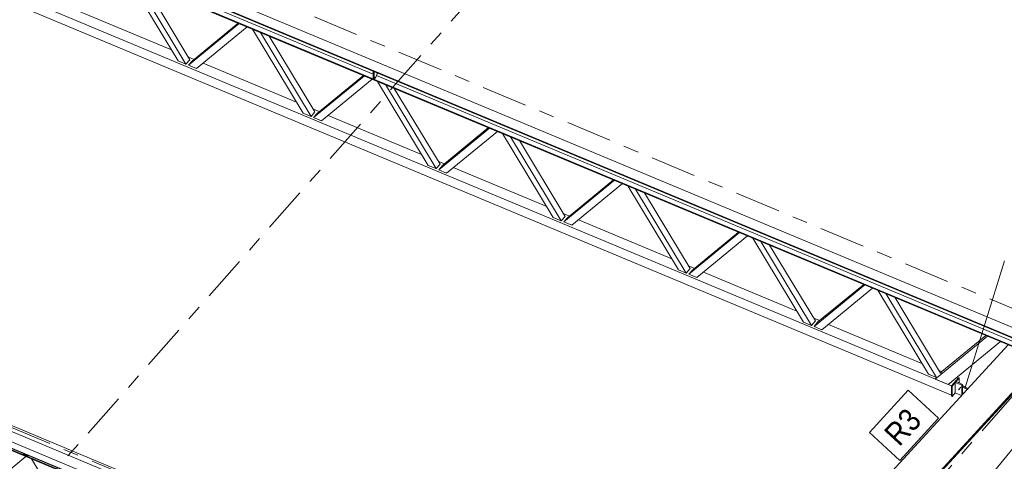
# Model space of a CAD drawing. Header units: millimetres. Extents: x -698 to 216, y -34 to 576.
# Tile 67 of 88: x -117 to -52, y 258 to 287. Entities that reach past the tile are written whole.
import ezdxf

# ---------------------------------------------------------------- set-up
doc = ezdxf.new("R2010")
doc.units = ezdxf.units.MM
doc.linetypes.add('XKITLINE00', pattern=[0])
doc.linetypes.add('XKITLINE03', pattern=[6, 3, -1, 1, -1])
for name, color, linetype, lineweight in [('Element', 2, 'Continuous', 0), ('Spoina', 1, 'Continuous', 0), ('Znak elementu', 2, 'Continuous', 0), ('Śruba', 3, 'Continuous', 0)]:
    doc.layers.add(name, color=color, linetype=linetype, lineweight=lineweight)
doc.styles.add('ARIAL', font='ARIAL.TTF')

msp = doc.modelspace()

# ---------------------------------------------------------------- hatches: boundary and pattern name
at = {"layer": 'Śruba'}
msp.add_hatch(color=256, dxfattribs=at).paths.add_polyline_path([(-54.915, 262.795), (-54.908, 262.786), (-54.902, 262.777), (-54.899, 262.768), (-54.897, 262.759), (-54.897, 262.751), (-54.899, 262.743), (-54.903, 262.737), (-54.908, 262.733), (-54.915, 262.73), (-54.924, 262.729), (-54.933, 262.73), (-54.942, 262.732), (-54.952, 262.736), (-54.962, 262.742), (-54.971, 262.749), (-54.979, 262.757), (-54.985, 262.766), (-54.991, 262.775), (-54.994, 262.784), (-54.996, 262.793), (-54.996, 262.801), (-54.994, 262.809), (-54.99, 262.815), (-54.985, 262.819), (-54.978, 262.822), (-54.97, 262.823), (-54.961, 262.822), (-54.951, 262.82), (-54.941, 262.816), (-54.932, 262.81), (-54.923, 262.803)], flags=17)

# ---------------------------------------------------------------- linework, layer by layer
at = {"layer": 'Element', "linetype": 'XKITLINE00', "lineweight": 0}
for p, q in [((-135.51, 301.942), (-50.276, 266.339)), ((-50.721, 265.273), (-135.955, 300.876)), ((-50.72, 265.323), (-135.954, 300.926)), ((-135.943, 301.421), (-50.709, 265.819)), ((-135.942, 301.471), (-50.708, 265.868)), ((-135.749, 301.149), (-93.357, 283.442)), ((-131.247, 294.049), (-55.451, 262.389)), ((-130.162, 294.201), (-55.448, 262.993)), ((-106.159, 284.309), (-109.483, 289.818)), ((-105.641, 284.092), (-108.965, 289.602)), ((-108.381, 289.358), (-105.381, 284.387)), ((-112.72, 287.586), (-106.592, 285.026)), ((-105.469, 284.02), (-102.145, 286.753)), ((-105.209, 284.315), (-102.21, 286.78)), ((-101.627, 286.537), (-104.951, 283.804)), ((-97.956, 280.883), (-101.28, 286.392)), ((-97.438, 280.666), (-100.762, 286.176)), ((-100.178, 285.932), (-97.179, 280.96)), ((-105.641, 284.092), (-106.159, 284.309)), ((-105.381, 284.387), (-105.641, 284.092)), ((-105.49, 284.566), (-105.101, 284.404)), ((-105.469, 284.02), (-105.209, 284.315)), ((-104.518, 284.16), (-98.389, 281.6)), ((-104.951, 283.804), (-105.469, 284.02)), ((-93.363, 283.142), (-93.353, 283.631)), ((-93.296, 283.607), (-93.306, 283.118)), ((-93.19, 283.245), (-93.1, 283.463)), ((-93.1, 283.463), (-93.099, 283.525)), ((-97.266, 280.594), (-93.942, 283.327)), ((-97.007, 280.889), (-94.008, 283.354)), ((-93.424, 283.111), (-96.748, 280.378)), ((-93.363, 283.142), (-93.306, 283.118)), ((-93.306, 283.118), (-93.19, 283.245)), ((-93.145, 283.354), (-50.713, 265.63)), ((-89.754, 277.456), (-93.078, 282.966)), ((-89.236, 277.24), (-92.56, 282.75)), ((-91.976, 282.506), (-88.977, 277.534)), ((-97.438, 280.666), (-97.956, 280.883)), ((-97.179, 280.96), (-97.438, 280.666)), ((-97.287, 281.14), (-96.899, 280.978)), ((-97.266, 280.594), (-97.007, 280.889)), ((-96.748, 280.378), (-97.266, 280.594)), ((-96.315, 280.734), (-90.187, 278.174)), ((-89.064, 277.168), (-85.74, 279.901)), ((-88.805, 277.462), (-85.805, 279.928)), ((-85.222, 279.685), (-88.546, 276.952)), ((-81.552, 274.03), (-84.876, 279.54)), ((-81.034, 273.814), (-84.358, 279.324)), ((-83.774, 279.08), (-80.774, 274.108)), ((-89.085, 277.714), (-88.696, 277.551)), ((-158.22, 277.186), (-72.985, 241.583)), ((-158.219, 277.186), (-72.984, 241.583)), ((-157.96, 277.469), (-72.725, 241.866)), ((-89.236, 277.24), (-89.754, 277.456)), ((-88.977, 277.534), (-89.236, 277.24)), ((-89.064, 277.168), (-88.805, 277.462)), ((-88.546, 276.952), (-89.064, 277.168)), ((-88.113, 277.308), (-81.985, 274.748)), ((-158.912, 276.389), (-73.677, 240.786)), ((-158.911, 276.366), (-73.676, 240.763)), ((-158.652, 276.695), (-73.418, 241.092)), ((-73.417, 241.092), (-158.652, 276.695)), ((-80.862, 273.742), (-77.538, 276.475)), ((-80.602, 274.036), (-77.603, 276.502)), ((-157.641, 275.741), (-74.431, 240.984)), ((-157.64, 275.692), (-74.462, 240.948)), ((-77.02, 276.258), (-80.344, 273.526)), ((-73.349, 270.604), (-76.673, 276.114)), ((-72.832, 270.388), (-76.155, 275.897)), ((-75.571, 275.653), (-72.572, 270.682)), ((-81.034, 273.814), (-81.552, 274.03)), ((-80.774, 274.108), (-81.034, 273.814)), ((-80.883, 274.288), (-80.494, 274.125)), ((-80.862, 273.742), (-80.602, 274.036)), ((-80.344, 273.526), (-80.862, 273.742)), ((-79.911, 273.882), (-73.782, 271.322)), ((-72.659, 270.316), (-69.335, 273.049)), ((-72.4, 270.61), (-69.401, 273.076)), ((-68.817, 272.832), (-72.141, 270.1)), ((-65.147, 267.178), (-68.471, 272.688)), ((-64.629, 266.962), (-67.953, 272.471)), ((-67.369, 272.227), (-64.37, 267.256)), ((-72.832, 270.388), (-73.349, 270.604)), ((-72.572, 270.682), (-72.832, 270.388)), ((-72.68, 270.861), (-72.292, 270.699)), ((-72.659, 270.316), (-72.4, 270.61)), ((-72.141, 270.1), (-72.659, 270.316)), ((-71.708, 270.455), (-65.58, 267.896)), ((-64.457, 266.89), (-61.133, 269.623)), ((-64.198, 267.184), (-61.198, 269.65)), ((-60.615, 269.406), (-63.939, 266.673)), ((-56.945, 263.752), (-60.269, 269.261)), ((-56.427, 263.536), (-59.751, 269.045)), ((-56.168, 263.83), (-59.167, 268.801)), ((-64.478, 267.435), (-64.089, 267.273)), ((-64.629, 266.962), (-65.147, 267.178)), ((-64.37, 267.256), (-64.629, 266.962)), ((-64.457, 266.89), (-64.198, 267.184)), ((-63.939, 266.673), (-64.457, 266.89)), ((-63.506, 267.029), (-57.378, 264.469)), ((-56.514, 263.438), (-53.082, 266.259)), ((-56.082, 263.928), (-53.19, 266.305)), ((-53.082, 266.259), (-52.219, 265.899)), ((-73.347, 242.126), (-51.732, 265.696)), ((-52.219, 265.899), (-55.651, 263.077)), ((-52.219, 265.899), (-52.218, 265.899)), ((-70.64, 241.639), (-49.453, 264.743)), ((-70.543, 241.649), (-49.388, 264.717)), ((-56.427, 263.536), (-56.945, 263.752)), ((-56.514, 263.438), (-56.427, 263.536)), ((-55.651, 263.077), (-56.514, 263.438)), ((-56.276, 264.009), (-56.082, 263.928)), ((-56.168, 263.83), (-56.082, 263.928)), ((-55.451, 262.99), (-54.975, 263.53)), ((-55.408, 262.972), (-54.932, 263.512)), ((-55.109, 263.522), (-55.016, 263.483)), ((-54.932, 263.512), (-54.975, 263.53)), ((-54.932, 263.183), (-54.932, 263.512)), ((-55.408, 262.972), (-55.451, 262.99)), ((-55.451, 262.325), (-55.451, 262.99)), ((-55.408, 262.307), (-55.408, 262.972)), ((-55.144, 263.271), (-55.196, 263.213)), ((-55.196, 262.548), (-55.196, 263.213)), ((-55.196, 263.213), (-54.769, 263.034)), ((-54.717, 263.093), (-55.144, 263.271)), ((-54.717, 263.093), (-54.769, 263.034)), ((-54.769, 263.034), (-54.769, 262.385)), ((-54.717, 262.441), (-54.717, 263.093)), ((-54.717, 263.008), (-54.368, 262.822)), ((-54.717, 262.945), (-54.407, 262.779)), ((-54.717, 262.923), (-54.42, 262.765)), ((-55.451, 262.325), (-55.408, 262.307)), ((-55.408, 262.307), (-55.196, 262.548)), ((-54.779, 262.373), (-55.196, 262.548)), ((-54.717, 262.557), (-54.646, 262.519)), ((-65.269, 241.993), (-50.31, 260.253)), ((-116.129, 258.353), (-119.445, 255.626)), ((-116.28, 258.558), (-116.308, 258.57)), ((-116.049, 258.368), (-116.308, 258.57)), ((-116.02, 258.356), (-116.28, 258.558)), ((-116.02, 258.356), (-116.049, 258.368)), ((-115.96, 258.425), (-116.02, 258.356)), ((-112.45, 252.705), (-115.767, 258.202))]:
    msp.add_line(p, q, dxfattribs=at)
at = {"layer": 'Spoina', "linetype": 'XKITLINE03', "lineweight": 0}
for p, q in [((-549.176, 440.752), (151.851, 147.93)), ((-258.86, 93.365), (-58.268, 320.912)), ((-216.115, 75.51), (-15.522, 303.057)), ((-119.365, 296.444), (-35.192, 261.285))]:
    msp.add_line(p, q, dxfattribs=at)
at = {"layer": 'Znak elementu', "linetype": 'XKITLINE00', "lineweight": 0}
for p, q in [((-54.549, 262.88), (-51.961, 271.19)), ((-60.815, 259.934), (-58.276, 262.703)), ((-56.286, 260.878), (-58.276, 262.703)), ((-58.825, 258.109), (-56.286, 260.878)), ((-58.825, 258.109), (-60.815, 259.934))]:
    msp.add_line(p, q, dxfattribs=at)
at = {"layer": 'Śruba', "linetype": 'XKITLINE00', "lineweight": 0}
msp.add_line((-54.99, 262.727), (-54.839, 262.899), dxfattribs=at)

# ---------------------------------------------------------------- texts
at = {"layer": 'Znak elementu', "style": 'ARIAL', "width": 0.85}
msp.add_text('R3', height=1.5, rotation=47.48101, dxfattribs=at).set_placement((-58.862, 258.957))

doc.saveas('drawing.dxf')
